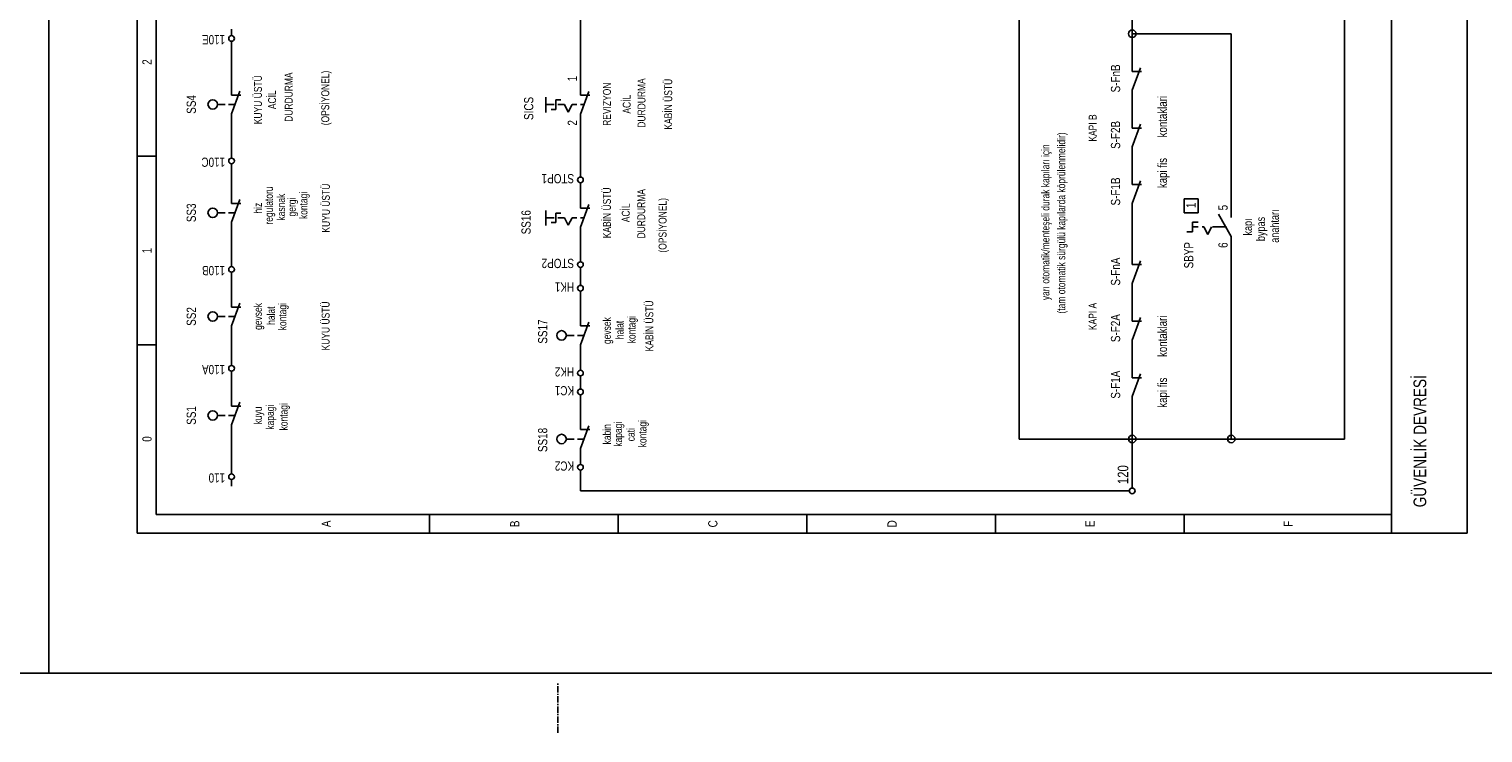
# Model space of a CAD drawing. Header units: centimetres. Extents: x 0 to 13360, y -30 to 2970.
# Tile 17 of 27: x 11235 to 11964, y -30 to 323. Entities that reach past the tile are written whole.
import ezdxf
from ezdxf.enums import TextEntityAlignment as Align

# ---------------------------------------------------------------- set-up
doc = ezdxf.new("R2010")
doc.units = ezdxf.units.CM
doc.linetypes.add('CENTER', pattern=[5.08, 3.175, -0.635, 0.635, -0.635])
for name, color, linetype in [('ASN-CERCEVE', 7, 'Continuous'), ('ASN-EKSEN', 8, 'CENTER'), ('ASN-ELEKTRIK', 3, 'Continuous'), ('ASN-ELEKTRIK-YAZI', 4, 'Continuous')]:
    doc.layers.add(name, color=color, linetype=linetype)

msp = doc.modelspace()

# ---------------------------------------------------------------- linework, layer by layer
at = {"layer": 'ASN-CERCEVE'}
msp.add_line((11244.9, 0), (11244.9, 2970), dxfattribs=at)
for points in [[(0, 0), (13359.95, 0), (13359.95, 2970), (0, 2970)], [(100, 0), (13334.95, 0), (13334.95, 2970), (100, 2970)]]:
    msp.add_lwpolyline(points, close=True, dxfattribs=at)
at = {"layer": 'ASN-EKSEN'}
msp.add_line((11500, -30), (11500, -5), dxfattribs=at)
at = {"layer": 'ASN-ELEKTRIK'}
for p, q in [((11289.15, 70.2), (11289.15, 1015.95)), ((11298.6, 79.66), (11298.6, 1015.95)), ((11918.07, 70.2), (11918.07, 1015.95)), ((11955.9, 1015.95), (11955.9, 70.2)), ((11894.43, 117.49), (11894.43, 564.36)), ((11731.29, 117.49), (11731.29, 528.89)), ((11511.4, 353.92), (11511.4, 294.72)), ((11788.03, 320.82), (11788.03, 332.65)), ((11336.43, 319.88), (11336.43, 323.19)), ((11837.68, 320.82), (11788.03, 320.82)), ((11788.03, 306.64), (11788.03, 320.82)), ((11837.68, 233.34), (11837.68, 320.82)), ((11336.43, 313.73), (11336.43, 317.04)), ((11336.43, 294.82), (11336.43, 313.73)), ((11788.03, 301.91), (11788.03, 306.64)), ((11788.03, 292.45), (11792.16, 303.8)), ((11788.03, 301.91), (11792.76, 301.91)), ((11336.43, 290.09), (11336.43, 294.82)), ((11336.43, 280.63), (11340.57, 291.98)), ((11511.4, 289.99), (11511.4, 294.72)), ((11511.4, 280.53), (11515.53, 291.88)), ((11788.03, 292.45), (11788.03, 287.72)), ((11329.34, 285.36), (11333.23, 285.36)), ((11334.92, 285.36), (11338.16, 285.36)), ((11336.43, 290.09), (11341.16, 290.09)), ((11493.98, 281.4), (11493.98, 288.97)), ((11494, 285.26), (11498.16, 285.26)), ((11499.1, 287.63), (11501.47, 287.63)), ((11499.1, 287.63), (11499.1, 282.9)), ((11500.05, 285.26), (11503.36, 285.26)), ((11505.25, 281.48), (11503.36, 285.26)), ((11507.14, 285.26), (11505.25, 281.48)), ((11507.14, 285.26), (11509.51, 285.26)), ((11511.4, 289.99), (11516.13, 289.99)), ((11511.4, 285.26), (11513.1, 285.26)), ((11788.03, 278.26), (11788.03, 287.72)), ((11336.43, 280.63), (11336.43, 275.9)), ((11496.74, 282.9), (11499.1, 282.9)), ((11511.4, 280.53), (11511.4, 275.81)), ((11788.03, 273.54), (11788.03, 278.26)), ((11336.43, 261.71), (11336.43, 275.9)), ((11511.4, 275.81), (11511.4, 252.26)), ((11788.03, 264.08), (11792.16, 275.43)), ((11788.03, 273.54), (11792.76, 273.54)), ((11788.03, 264.08), (11788.03, 259.35)), ((11298.6, 259.35), (11289.15, 259.35)), ((11336.43, 258.4), (11336.43, 261.71)), ((11336.43, 252.26), (11336.43, 255.57)), ((11788.03, 249.89), (11788.03, 259.35)), ((11336.43, 240.43), (11336.43, 252.26)), ((11511.4, 248.95), (11511.4, 252.26)), ((11788.03, 245.16), (11788.03, 249.89)), ((11511.4, 242.8), (11511.4, 246.11)), ((11511.4, 237.98), (11511.4, 242.8)), ((11788.03, 235.71), (11792.16, 247.05)), ((11788.03, 245.16), (11792.76, 245.16)), ((11336.43, 235.71), (11336.43, 240.43)), ((11336.43, 226.25), (11340.57, 237.6)), ((11336.43, 235.71), (11341.16, 235.71)), ((11511.4, 233.25), (11511.4, 237.98)), ((11511.4, 223.79), (11515.53, 235.14)), ((11788.03, 235.71), (11788.03, 230.98)), ((11814.04, 230.98), (11814.04, 238.07)), ((11814.04, 238.07), (11821.13, 238.07)), ((11821.13, 238.07), (11821.13, 230.98)), ((11837.68, 228.61), (11837.68, 233.34)), ((11329.34, 230.98), (11333.23, 230.98)), ((11334.92, 230.98), (11338.16, 230.98)), ((11336.43, 226.25), (11336.43, 221.52)), ((11493.98, 224.65), (11493.98, 232.22)), ((11494, 228.52), (11498.16, 228.52)), ((11496.74, 226.15), (11499.1, 226.15)), ((11499.1, 230.88), (11501.47, 230.88)), ((11499.1, 230.88), (11499.1, 226.15)), ((11500.05, 228.52), (11503.36, 228.52)), ((11505.25, 224.73), (11503.36, 228.52)), ((11507.14, 228.52), (11505.25, 224.73)), ((11507.14, 228.52), (11509.51, 228.52)), ((11511.4, 233.25), (11516.13, 233.25)), ((11511.4, 228.52), (11513.1, 228.52)), ((11788.03, 209.7), (11788.03, 230.98)), ((11821.13, 230.98), (11814.04, 230.98)), ((11818.3, 226.25), (11821.13, 226.25)), ((11818.3, 226.25), (11818.3, 221.52)), ((11837.68, 219.15), (11831.22, 230.34)), ((11336.43, 221.52), (11336.43, 207.33)), ((11511.4, 223.79), (11511.4, 219.06)), ((11511.4, 209.7), (11511.4, 219.06)), ((11815.46, 221.52), (11818.3, 221.52)), ((11818.3, 223.88), (11821.13, 223.88)), ((11823.03, 223.88), (11823.97, 223.88)), ((11825.86, 220.1), (11823.97, 223.88)), ((11827.75, 223.88), (11825.86, 220.1)), ((11835.32, 223.88), (11828.23, 223.88)), ((11837.68, 219.15), (11837.68, 214.43)), ((11837.68, 214.43), (11837.68, 117.49)), ((11336.43, 204.02), (11336.43, 207.33)), ((11511.4, 206.39), (11511.4, 209.7)), ((11788.03, 204.97), (11788.03, 209.7)), ((11788.03, 195.51), (11792.16, 206.86)), ((11788.03, 204.97), (11792.76, 204.97)), ((11336.43, 197.88), (11336.43, 201.19)), ((11336.43, 188.42), (11336.43, 197.88)), ((11511.4, 200.24), (11511.4, 203.55)), ((11511.4, 200.24), (11511.4, 197.88)), ((11511.4, 194.57), (11511.4, 197.88)), ((11511.4, 188.42), (11511.4, 191.73)), ((11788.03, 195.51), (11788.03, 190.78)), ((11788.03, 181.32), (11788.03, 190.78)), ((11336.43, 183.69), (11336.43, 188.42)), ((11336.43, 174.23), (11340.57, 185.58)), ((11336.43, 183.69), (11341.16, 183.69)), ((11511.4, 178.96), (11511.4, 188.42)), ((11329.34, 178.96), (11333.23, 178.96)), ((11334.92, 178.96), (11338.16, 178.96)), ((11511.4, 174.23), (11511.4, 178.96)), ((11511.4, 164.77), (11515.53, 176.12)), ((11788.03, 176.6), (11788.03, 181.32)), ((11788.03, 167.14), (11792.16, 178.49)), ((11788.03, 176.6), (11792.76, 176.6)), ((11336.43, 174.23), (11336.43, 169.5)), ((11336.43, 157.68), (11336.43, 169.5)), ((11504.31, 169.5), (11508.2, 169.5)), ((11509.89, 169.5), (11513.12, 169.5)), ((11511.4, 174.23), (11516.13, 174.23)), ((11298.6, 164.77), (11289.15, 164.77)), ((11511.4, 164.77), (11511.4, 160.05)), ((11788.03, 167.14), (11788.03, 162.41)), ((11788.03, 152.95), (11788.03, 162.41)), ((11336.43, 154.37), (11336.43, 157.68)), ((11511.4, 160.05), (11511.4, 155.32)), ((11511.4, 152.01), (11511.4, 155.32)), ((11336.43, 148.22), (11336.43, 151.53)), ((11336.43, 138.77), (11336.43, 148.22)), ((11511.4, 145.86), (11511.4, 149.17)), ((11511.4, 142.55), (11511.4, 145.86)), ((11788.03, 148.22), (11788.03, 152.95)), ((11788.03, 138.77), (11792.16, 150.11)), ((11788.03, 148.22), (11792.76, 148.22)), ((11336.43, 134.04), (11336.43, 138.77)), ((11511.4, 136.4), (11511.4, 139.71)), ((11788.03, 138.77), (11788.03, 134.04)), ((11336.43, 124.58), (11340.57, 135.93)), ((11336.43, 134.04), (11341.16, 134.04)), ((11511.4, 126.94), (11511.4, 136.4)), ((11788.03, 117.49), (11788.03, 134.04)), ((11329.34, 129.31), (11333.23, 129.31)), ((11334.92, 129.31), (11338.16, 129.31)), ((11336.43, 124.58), (11336.43, 119.85)), ((11511.4, 122.22), (11511.4, 126.94)), ((11511.4, 112.76), (11515.53, 124.11)), ((11336.43, 103.3), (11336.43, 119.85)), ((11504.31, 117.49), (11508.2, 117.49)), ((11509.89, 117.49), (11513.12, 117.49)), ((11511.4, 122.22), (11516.13, 122.22)), ((11731.29, 117.49), (11788.03, 117.49)), ((11788.03, 96.21), (11788.03, 117.49)), ((11837.68, 117.49), (11788.03, 117.49)), ((11894.43, 117.49), (11837.68, 117.49)), ((11511.4, 112.76), (11511.4, 108.03)), ((11336.43, 99.99), (11336.43, 103.3)), ((11511.4, 104.72), (11511.4, 108.03)), ((11336.43, 93.84), (11336.43, 97.15)), ((11511.4, 98.57), (11511.4, 101.88)), ((11511.4, 98.57), (11511.4, 91.48)), ((11788.03, 92.9), (11788.03, 96.21)), ((11783.3, 91.48), (11511.4, 91.48)), ((11783.3, 91.48), (11786.61, 91.48)), ((11298.6, 79.66), (11918.07, 79.66)), ((11435.74, 79.66), (11435.74, 70.2)), ((11530.31, 79.66), (11530.31, 70.2)), ((11624.89, 79.66), (11624.89, 70.2)), ((11719.46, 70.2), (11719.46, 79.66)), ((11814.04, 70.2), (11814.04, 79.66)), ((11955.9, 70.2), (11289.15, 70.2))]:
    msp.add_line(p, q, dxfattribs=at)
for centre, radius in [((11788.03, 320.82), 1.89), ((11336.43, 318.46), 1.42), ((11326.98, 285.36), 2.36), ((11336.43, 256.99), 1.42), ((11511.4, 247.53), 1.42), ((11326.98, 230.98), 2.36), ((11511.4, 204.97), 1.42), ((11336.43, 202.6), 1.42), ((11511.4, 193.15), 1.42), ((11326.98, 178.96), 2.36), ((11501.94, 169.5), 2.36), ((11336.43, 152.95), 1.42), ((11511.4, 150.59), 1.42), ((11511.4, 141.13), 1.42), ((11326.98, 129.31), 2.36), ((11501.94, 117.49), 2.36), ((11788.03, 117.49), 1.89), ((11837.68, 117.49), 1.89), ((11511.4, 103.3), 1.42), ((11336.43, 98.57), 1.42), ((11788.03, 91.48), 1.42)]:
    msp.add_circle(centre, radius, dxfattribs=at)

# ---------------------------------------------------------------- texts
at = {"layer": 'ASN-ELEKTRIK-YAZI', "width": 0.8}
for s, height, rotation, p in [('110E', 4.634, 180, (11333.22, 320.16)), ('(OPSİYONEL)', 3.9722, 90, (11385.41, 274.91)), ('1', 4.63, 90, (11509.6, 296.99)), ('S-FnB', 4.634, 90, (11781.98, 291.41)), ('kontaklari', 4.54, 90, (11805.43, 268.84)), ('S-F2B', 4.634, 90, (11781.98, 263.04)), ('110C', 4.634, 180, (11333.22, 258.69)), ('kapi fis', 4.54, 90, (11805.43, 243.38)), ('STOP1', 4.634, 180, (11508.18, 250.46)), ('S-F1B', 4.634, 90, (11781.98, 234.67)), ('(OPSİYONEL)', 3.9722, 90, (11554.53, 211.02)), ('5', 4.63, 90, (11835.89, 232.21)), ('110B', 4.634, 180, (11333.22, 204.31)), ('STOP2', 4.634, 180, (11508.18, 207.9)), ('S-FnA', 4.634, 90, (11781.98, 194.47)), ('HK1', 4.634, 180, (11508.18, 196.08)), ('S-F2A', 4.634, 90, (11781.98, 166.1)), ('kontaklari', 4.54, 90, (11805.43, 158.64)), ('110A', 4.634, 180, (11333.22, 154.65)), ('HK2', 4.634, 180, (11508.18, 153.52)), ('GÜVENLİK DEVRESİ', 6.3687, 90, (11935.44, 83.24)), ('S-F1A', 4.634, 90, (11781.98, 137.73)), ('kapi fis', 4.54, 90, (11805.43, 133.19)), ('KC1', 4.634, 180, (11508.18, 144.06)), ('KC2', 4.634, 180, (11508.18, 106.23)), ('120', 5.296, 90, (11786.05, 94.88)), ('110', 4.634, 180, (11333.22, 100.27))]:
    msp.add_text(s, height=height, rotation=rotation, dxfattribs=at).set_placement(p)
for s, height, p in [('2', 4.63, (11296.33, 306.64)), ('KUYU ÜSTÜ', 3.972, (11351.65, 287.72)), ('DURDURMA', 3.972, (11367.08, 289.02)), ('KABİN ÜSTÜ', 3.972, (11557.36, 285.48)), ('ACİL', 3.972, (11358.75, 287.72)), ('REVIZYON', 3.972, (11526.62, 285.48)), ('DURDURMA', 3.972, (11543.96, 286.08)), ('SS4', 4.634, (11318.56, 285.36)), ('ACİL', 3.972, (11536.55, 285.48)), ('(tam otomatik sürgülü kapılarda köprülenmelidir)', 3.9722, (11754.44, 225.89)), ('KAPI B', 3.972, (11770.16, 273.54)), ('yarı otomatik/menteşeli durak kapıları için', 3.9722, (11746.51, 226.25)), ('regulatoru', 3.972, (11357.15, 234.64)), ('kasnak', 3.972, (11363.25, 233.84)), ('kontagi', 3.972, (11374.48, 234.7)), ('KUYU ÜSTÜ', 3.972, (11385.71, 233.34)), ('KABİN ÜSTÜ', 3.972, (11526.63, 230.98)), ('DURDURMA', 3.972, (11543.84, 230.51)), ('SS3', 4.634, (11318.56, 230.98)), ('hiz', 3.972, (11351.66, 233.34)), ('gergi', 3.972, (11368.65, 233.86)), ('ACİL', 3.972, (11536.09, 230.98)), ('1', 4.63, (11819.81, 234.76)), ('anahtarı', 4.256, (11861.55, 224.31)), ('SS16', 4.634, (11486.43, 226.25)), ('kapı', 4.256, (11848.09, 223.88)), ('bypas', 4.256, (11854.55, 222.85)), ('1', 4.63, (11296.33, 212.06)), ('SS2', 4.634, (11318.56, 178.96)), ('gevsek', 3.972, (11351.66, 178.96)), ('halat', 3.972, (11358.15, 179.36)), ('kontagi', 3.972, (11363.9, 178.87)), ('KUYU ÜSTÜ', 3.972, (11385.59, 174.22)), ('KABİN ÜSTÜ', 3.972, (11547.91, 174.23)), ('KAPI A', 3.972, (11770.16, 178.96)), ('gevsek', 3.972, (11526.63, 171.87)), ('halat', 3.972, (11532.98, 172.19)), ('kontagi', 3.972, (11538.99, 172.34)), ('SS1', 4.634, (11318.56, 129.31)), ('kuyu', 3.972, (11351.66, 129.31)), ('kapagi', 3.972, (11357.73, 128.43)), ('kontagi', 3.972, (11364.52, 128.63)), ('kabin', 3.972, (11526.63, 119.85)), ('kapagi', 3.972, (11532.24, 119.88)), ('kontagi', 3.972, (11544.49, 120.17)), ('0', 4.63, (11296.33, 117.49)), ('cati', 3.972, (11538.57, 119.65)), ('A', 4.63, (11386.18, 74.93)), ('B', 4.63, (11480.76, 74.93)), ('C', 4.63, (11580.06, 74.93)), ('D', 4.63, (11669.91, 74.93)), ('E', 4.63, (11769.21, 74.93)), ('F', 4.63, (11868.52, 74.93))]:
    msp.add_text(s, height=height, rotation=90, dxfattribs=at).set_placement(p, align=Align.CENTER)
for s, height, p in [('SICS', 4.634, (11487.76, 289.14)), ('2', 4.63, (11509.6, 277.51)), ('SBYP', 4.634, (11818.67, 216.32)), ('6', 4.63, (11835.89, 216.13)), ('SS17', 4.634, (11494.75, 177.45)), ('SS18', 4.634, (11494.75, 123.07))]:
    msp.add_text(s, height=height, rotation=90, dxfattribs=at).set_placement(p, align=Align.RIGHT)

doc.saveas('drawing.dxf')
